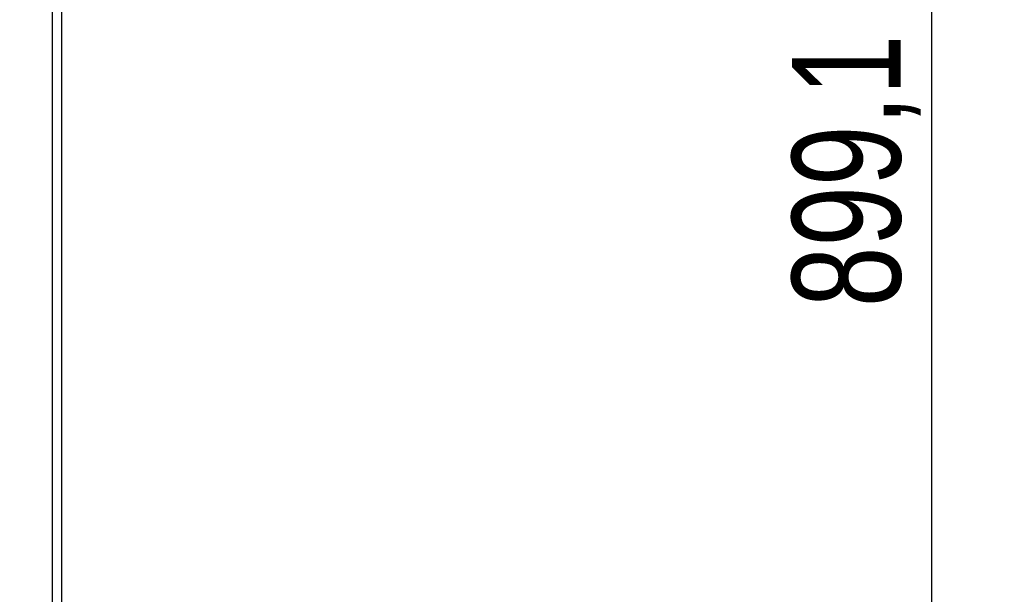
# Model space of a CAD drawing. Header units: millimetres. Extents: x 0 to 420, y 0 to 297.
# Tile 72 of 77: x 313 to 341, y 201 to 217. Entities that reach past the tile are written whole.
import ezdxf

# ---------------------------------------------------------------- set-up
doc = ezdxf.new("R2010")
doc.units = ezdxf.units.MM
doc.layers.add('QUOTE', color=174, linetype='Continuous')
doc.styles.add('SLDTEXTSTYLE3', font='TXT', dxfattribs={"width": 0.75})
doc.dimstyles.new('SLDDIMSTYLE0', dxfattribs={"dimtxt": 3, "dimasz": 3, "dimexe": 0, "dimexo": 0.0625, "dimgap": 0.75, "dimtad": 1, "dimlfac": 9.979656, "dimrnd": 1e-09, "dimzin": 12, "dimdsep": 46, "dimtxsty": 'SLDTEXTSTYLE3', "dimsah": 1, "dimcen": 0.09, "dimadec": 0, "dimazin": 3, "dimtfac": 1, "dimtdec": 3, "dimtofl": 0, "dimtmove": 0, "dimatfit": 3, "dimfxl": 0, "dimfrac": 2, "dimtolj": 1, "dimtzin": 12, "dimarcsym": 0})

# ---------------------------------------------------------------- blocks, each defined once
blk = doc.blocks.new('_D_2')
at = {"layer": 'QUOTE'}
for p, q in [((315.497, 258.885), (340.71, 258.885)), ((338.71, 168.791), (338.71, 258.885)), ((328.58, 168.791), (340.71, 168.791))]:
    blk.add_line(p, q, dxfattribs=at)
for points in [[(338.71, 258.885), (338.21, 255.885), (339.21, 255.885)], [(338.71, 168.791), (339.21, 171.791), (338.21, 171.791)]]:
    blk.add_solid(points, dxfattribs=at)
at = {"layer": 'QUOTE', "insert": (334.842, 208.85), "char_height": 3, "attachment_point": 1, "rotation": 90, "style": 'SLDTEXTSTYLE3'}
blk.add_mtext('899,1', dxfattribs=at)

msp = doc.modelspace()

# ---------------------------------------------------------------- linework, layer by layer
at = {"color": 7, "linetype": 'Continuous', "lineweight": 25}
for p, q in [((314.3991, 248.2529), (314.3991, 185.1245)), ((314.6496, 248.2529), (314.6496, 185.1245))]:
    msp.add_line(p, q, dxfattribs=at)

# ---------------------------------------------------------------- dimensions: what is measured, and where the dimension line sits
at = {"layer": 'QUOTE'}
dim = msp.add_linear_dim(base=(338.7097, 258.8846), p1=(326.58, 168.7913), p2=(313.4972, 258.8846), angle=90, dimstyle='SLDDIMSTYLE0', dxfattribs=at)
dim.commit()
dim.dimension.update_dxf_attribs({"geometry": '_D_2', "text_midpoint": (338.7097, 213.8379), "dimtype": 160})

doc.saveas('drawing.dxf')
